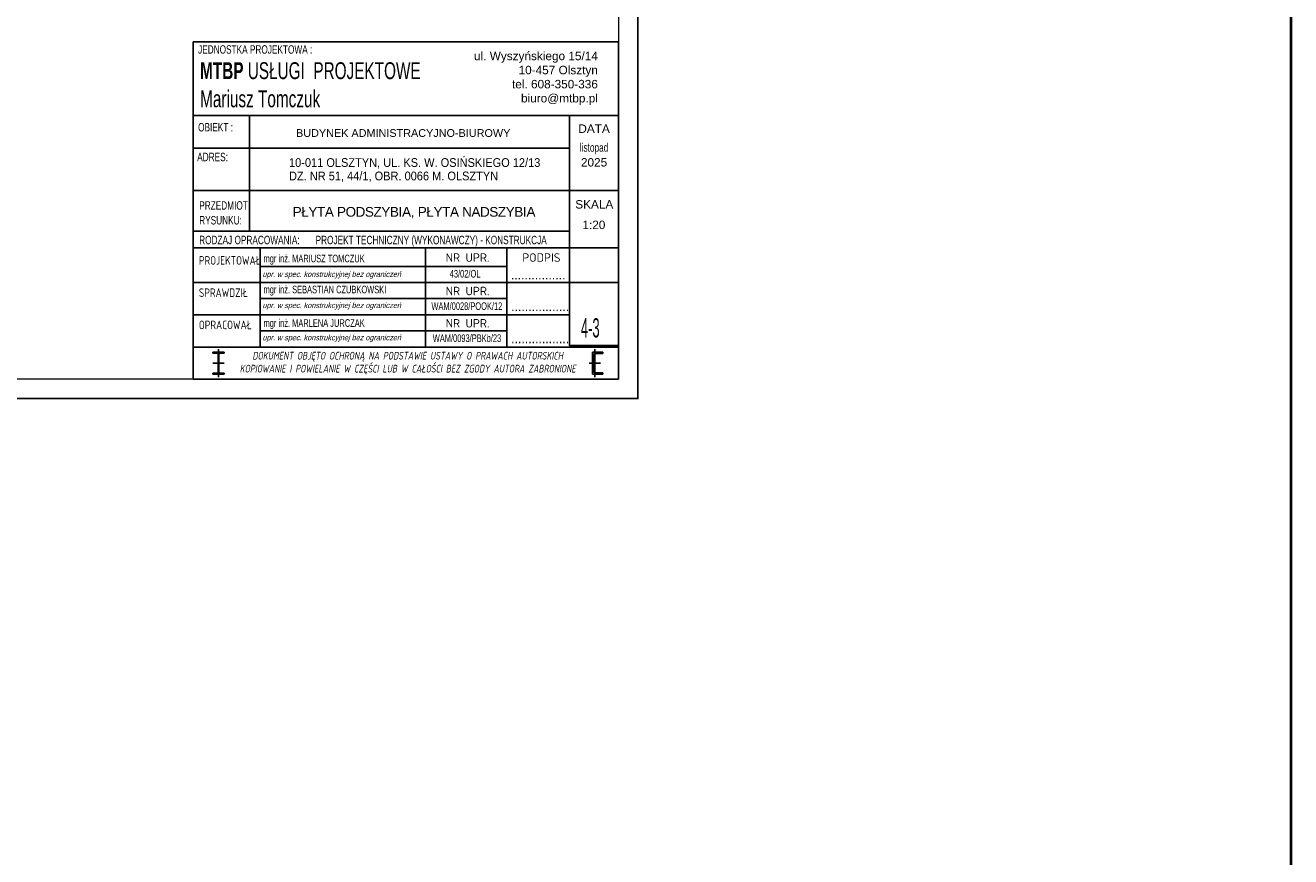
# Model space of a CAD drawing. Header units: millimetres. Extents: x 49320 to 60117, y -4209 to 20568.
# Tile 175 of 252: x 57937 to 58590, y 369 to 798. Entities that reach past the tile are written whole.
import ezdxf
from ezdxf.enums import TextEntityAlignment as Align

# ---------------------------------------------------------------- set-up
doc = ezdxf.new("R2010")
doc.units = ezdxf.units.MM
for name, color, linetype, lineweight in [('_mt_ściana konstrukcyjna', 6, 'Continuous', 40), ('_UA- tabelka_Nr_pióra__7', 7, 'Continuous', 13), ('M_Ramki do druku', 7, 'Continuous', 25), ('M_Ramki rysunków', 2, 'Continuous', 25)]:
    doc.layers.add(name, color=color, linetype=linetype, lineweight=lineweight)
for name, color, linetype in [('e-cad_wymiary', 1, 'Continuous'), ('M_Ramki znaczniki', 6, 'Continuous'), ('NR RYS', 10, 'Continuous'), ('RAMKA', 3, 'Continuous')]:
    doc.layers.add(name, color=color, linetype=linetype)
doc.styles.add('ARIAL', font='txt')
doc.styles.add('MCAD_TS', font='GENISO.SHX', dxfattribs={"width": 0.8})
doc.styles.add('tabela1', font='txt', dxfattribs={"width": 0.5})

# ---------------------------------------------------------------- blocks, each defined once
blk = doc.blocks.new('Znacznik_narozny_v2')
at = {"layer": 'M_Ramki znaczniki'}
blk.add_lwpolyline([(0, -20), (0, 0), (20, 0)], dxfattribs=at)
blk = doc.blocks.new('*U399')
at = {"layer": 'M_Ramki rysunków', "color": 0, "linetype": 'ByBlock', "lineweight": -2}
blk.add_lwpolyline([(20, 5), (20, 292), (505, 292), (505, 5)], close=True, dxfattribs=at)
at = {"layer": 'M_Ramki znaczniki', "rotation": 180}
blk.add_blockref('Znacznik_narozny_v2', (510, 0), dxfattribs=at)
at = {"layer": 'M_Ramki do druku', "style": 'MCAD_TS', "width": 0.8}
for tag, p in [('KOMENTARZ', (11.54, 30.57)), ('RYSUNEK', (15.28, 30.57)), ('DATA', (19.02, 30.57))]:
    blk.add_attdef(tag, p, '', height=2, rotation=90, dxfattribs=at)
blk = doc.blocks.new('NR')
at = {"layer": 'NR RYS', "linetype": 'Continuous'}
blk.add_lwpolyline([(-0.122, 1.626), (1.143, 1.626), (1.143, 0), (-0.122, 0)], close=True, dxfattribs=at)
at = {"layer": 'NR RYS', "style": 'tabela1', "width": 0.5}
blk.add_attdef('NR', (0.171, 0.208), '', height=0.5, dxfattribs=at)

msp = doc.modelspace()

# ---------------------------------------------------------------- linework, layer by layer
at = {"color": 0}
for p, q in [((58023.65, 615.29), (58023.65, 789.22)), ((58023.65, 789.22), (58243.05, 789.22)), ((58243.05, 751.28), (58243.05, 789.22)), ((58023.65, 751.28), (58243.05, 751.28)), ((58023.65, 751.28), (58243.05, 751.28)), ((58023.65, 751.28), (58243.05, 751.28)), ((58023.65, 751.28), (58243.05, 751.28)), ((58023.65, 751.28), (58217.76, 751.28)), ((58052.71, 751.28), (58052.71, 691.62)), ((58217.76, 751.28), (58217.76, 682.98)), ((58217.76, 751.28), (58243.05, 751.28)), ((58243.05, 690.89), (58243.05, 751.28)), ((58023.65, 734.36), (58217.76, 734.36)), ((58023.65, 712.48), (58217.76, 712.48)), ((58217.76, 712.48), (58243.05, 712.48)), ((58243.05, 710.91), (58243.05, 692.2)), ((58243.05, 707.58), (58243.05, 710.91)), ((58243.05, 705.96), (58243.05, 615.29)), ((58217.76, 691.62), (58023.65, 691.62)), ((58217.76, 691.62), (58073.91, 691.62)), ((58217.76, 691.62), (58073.91, 691.62)), ((58023.65, 682.98), (58243.05, 682.98)), ((58058.26, 631.91), (58058.26, 682.98)), ((58143.54, 631.91), (58143.54, 682.98)), ((58185.41, 682.98), (58185.41, 631.91)), ((58217.76, 649.89), (58217.76, 682.98)), ((58217.76, 649.89), (58217.76, 682.98)), ((58217.76, 682.98), (58217.76, 649.89)), ((58058.26, 673.46), (58185.32, 673.46)), ((58220.19, 665.15), (58023.65, 665.15)), ((58220.19, 665.15), (58023.65, 665.15)), ((58243.05, 615.29), (58243.05, 665.15)), ((58058.26, 656.84), (58185.32, 656.84)), ((58217.76, 648.53), (58023.65, 648.53)), ((58217.76, 648.53), (58023.65, 648.53)), ((58058.26, 640.22), (58185.32, 640.22)), ((58243.05, 631.91), (58023.65, 631.91)), ((58039.76, 629.25), (58033.87, 629.25)), ((58033.87, 629.25), (58033.87, 628.69)), ((58033.87, 628.69), (58036.06, 628.69)), ((58036.06, 628.69), (58036.17, 628.68)), ((58036.17, 628.68), (58036.28, 628.65)), ((58036.28, 628.65), (58036.38, 628.6)), ((58036.38, 628.6), (58036.46, 628.53)), ((58036.46, 628.53), (58036.53, 628.44)), ((58036.53, 628.44), (58036.58, 628.34)), ((58036.58, 628.34), (58036.62, 628.24)), ((58036.62, 628.24), (58036.63, 628.13)), ((58036.63, 628.13), (58036.63, 619.08)), ((58036.82, 630.85), (58036.82, 616.35)), ((58037.01, 628.13), (58037.02, 628.24)), ((58037.01, 628.13), (58037.01, 619.08)), ((58037.02, 628.24), (58037.05, 628.34)), ((58037.05, 628.34), (58037.1, 628.44)), ((58037.1, 628.44), (58037.17, 628.53)), ((58037.17, 628.53), (58037.26, 628.6)), ((58037.26, 628.6), (58037.35, 628.65)), ((58037.35, 628.65), (58037.46, 628.68)), ((58037.46, 628.68), (58037.57, 628.69)), ((58037.57, 628.69), (58039.76, 628.69)), ((58039.76, 628.69), (58039.76, 629.25)), ((58234.85, 629.25), (58229.61, 629.25)), ((58229.61, 629.25), (58229.61, 617.96)), ((58230.01, 627.55), (58230.03, 627.74)), ((58230.01, 619.65), (58230.01, 627.55)), ((58230.03, 627.74), (58230.09, 627.92)), ((58230.09, 627.92), (58230.18, 628.09)), ((58230.18, 628.09), (58230.3, 628.24)), ((58230.3, 628.24), (58230.44, 628.36)), ((58230.44, 628.36), (58230.61, 628.45)), ((58230.61, 628.45), (58230.79, 628.5)), ((58230.79, 628.5), (58230.98, 628.52)), ((58230.88, 630.85), (58230.88, 616.35)), ((58230.98, 628.52), (58234.85, 628.52)), ((58234.85, 628.52), (58234.85, 629.25)), ((58039.73, 623.6), (58033.9, 623.6)), ((58233.79, 623.6), (58227.96, 623.6)), ((58243.05, 615.29), (58023.65, 615.29)), ((58243.05, 615.29), (58023.65, 615.29)), ((58023.65, 615.29), (58243.05, 615.29)), ((58026.61, 615.29), (58061.92, 615.29)), ((58033.87, 618.51), (58033.87, 617.96)), ((58036.06, 618.51), (58033.87, 618.51)), ((58033.87, 617.96), (58039.76, 617.96)), ((58036.06, 618.51), (58036.17, 618.53)), ((58036.17, 618.53), (58036.28, 618.56)), ((58036.28, 618.56), (58036.38, 618.61)), ((58036.38, 618.61), (58036.46, 618.68)), ((58036.46, 618.68), (58036.53, 618.77)), ((58036.53, 618.77), (58036.58, 618.86)), ((58036.58, 618.86), (58036.62, 618.97)), ((58036.62, 618.97), (58036.63, 619.08)), ((58037.01, 619.08), (58037.02, 618.97)), ((58037.02, 618.97), (58037.05, 618.86)), ((58037.05, 618.86), (58037.1, 618.77)), ((58037.1, 618.77), (58037.17, 618.68)), ((58037.17, 618.68), (58037.26, 618.61)), ((58037.26, 618.61), (58037.35, 618.56)), ((58037.35, 618.56), (58037.46, 618.53)), ((58037.46, 618.53), (58037.57, 618.51)), ((58039.76, 618.51), (58037.57, 618.51)), ((58039.76, 617.96), (58039.76, 618.51)), ((58172.29, 615.29), (58211.67, 615.29)), ((58172.29, 615.29), (58211.67, 615.29)), ((58229.61, 617.96), (58234.85, 617.96)), ((58230.03, 619.46), (58230.01, 619.65)), ((58230.09, 619.28), (58230.03, 619.46)), ((58230.18, 619.11), (58230.09, 619.28)), ((58230.3, 618.97), (58230.18, 619.11)), ((58230.44, 618.85), (58230.3, 618.97)), ((58230.61, 618.76), (58230.44, 618.85)), ((58230.79, 618.7), (58230.61, 618.76)), ((58230.98, 618.68), (58230.79, 618.7)), ((58234.85, 618.68), (58230.98, 618.68)), ((58234.85, 617.96), (58234.85, 618.68))]:
    msp.add_line(p, q, dxfattribs=at)
msp.add_line((58217.76, 751.28), (58243.05, 751.28))
at = {"layer": '_mt_ściana konstrukcyjna', "ltscale": 0.8}
msp.add_lwpolyline([(55168.82, 1913.9), (58589.6, 1913.9), (58589.6, -2087.08), (55168.82, -2087.08)], close=True, dxfattribs=at)
at = {"layer": 'RAMKA', "linetype": 'Continuous'}
msp.add_lwpolyline([(57233.05, 605.29), (58253.05, 605.29), (58253.05, 1199.29), (57233.05, 1199.29)], close=True, dxfattribs=at)

# ---------------------------------------------------------------- block references
at = {"color": 0, "xscale": 20, "yscale": 20, "zscale": 20}
msp.add_blockref('NR', (58220.19, 632.64), dxfattribs=at).add_auto_attribs({'NR': '4-3'})
at = {"layer": 'e-cad_wymiary', "color": 0, "lineweight": 0, "ltscale": 2.844444, "xscale": 2, "yscale": 2, "zscale": 2}
msp.add_blockref('*U399', (57233.05, 605.29), dxfattribs=at)

# ---------------------------------------------------------------- texts
at = {"color": 156, "style": 'ARIAL', "width": 0.7}
for s, height, p in [('JEDNOSTKA PROJEKTOWA : ', 4.3531, (58026.24, 783.05)), ('OBIEKT : ', 4.353, (58026.24, 743)), ('ADRES: ', 4.353, (58025.78, 727.66)), ('PRZEDMIOT', 4.353, (58026.82, 702.68)), ('RYSUNKU:', 4.353, (58026.82, 695.06)), ('RODZAJ OPRACOWANIA:', 4.3531, (58026.8, 684.87))]:
    msp.add_text(s, height=height, dxfattribs=at).set_placement(p)
at = {"color": 156, "style": 'ARIAL'}
for s, p in [('DATA', (58230.41, 744.43)), ('SKALA', (58230.52, 705.43))]:
    msp.add_text(s, height=4.353, dxfattribs=at).set_placement(p, align=Align.MIDDLE)
at = {"lineweight": 15, "style": 'ARIAL', "width": 0.7}
msp.add_text('listopad', height=4.353, dxfattribs=at).set_placement((58230.41, 734.18), align=Align.MIDDLE)
at = {"lineweight": 15, "style": 'ARIAL'}
for s, p in [('2025', (58230.41, 727.08)), ('1:20', (58230.32, 694.85))]:
    msp.add_text(s, height=4.353, dxfattribs=at).set_placement(p, align=Align.MIDDLE)
at = {"color": 0, "style": 'ARIAL', "width": 0.7}
for s, height, p in [('PROJEKT TECHNICZNY (WYKONAWCZY) - KONSTRUKCJA', 4.3531, (58086.82, 684.87)), ('mgr inż. MARIUSZ TOMCZUK', 3.9341, (58059.99, 675.54)), ('mgr inż. SEBASTIAN CZUBKOWSKI', 3.9341, (58059.99, 659.57)), ('mgr inż. MARLENA JURCZAK', 3.9341, (58059.99, 642.3))]:
    msp.add_text(s, height=height, dxfattribs=at).set_placement(p)
for s, height, p in [('43/02/OL', 3.934, (58163.9, 669.74)), ('WAM/0028/POOK/12', 3.9341, (58164.81, 653.04)), ('WAM/0093/PBKb/23', 3.9341, (58164.88, 636.53))]:
    msp.add_text(s, height=height, dxfattribs=at).set_placement(p, align=Align.MIDDLE)
at = {"color": 0, "style": 'ARIAL', "oblique": 15, "width": 0.8}
for p in [(58058.39, 668), (58058.39, 651.98), (58058.39, 635.36)]:
    msp.add_text(' upr. w spec. konstrukcyjnej bez ograniczeń', height=2.8, dxfattribs=at).set_placement(p)
at = {"color": 0, "style": 'ARIAL'}
msp.add_text('................', height=4.5321, dxfattribs=at).set_placement((58187.52, 666.79))
at = {"color": 0, "lineweight": 15, "attachment_point": 5, "style": 'ARIAL'}
for s, insert, char_height, width in [('\\A1;\\pxqr;ul. Wyszyńskiego 15/14 \\P10-457 Olsztyn\\Ptel. 608-350-336\\Pbiuro@mtbp.pl', (58199.8, 770.34), 4.3531, 65.1552), ('\\pxql;{\\W0.65;\\fArial|b1|i0|c238|p34;\\C32;\\c2325447;MTBP \\fArial|b0|i0|c238|p34;USŁUGI  PROJEKTOWE\\P\\C0;Mariusz Tomczuk}', (58360.15, 766.99), 8.7062, 665.7803), ('{\\fISOCPEUR|b0|i0|c0|p34;\\Q10;\\W0.7;DOKUMENT OBJĘTO OCHRONĄ NA PODSTAWIE USTAWY O PRAWACH AUTORSKICH\\PKOPIOWANIE I POWIELANIE W CZĘŚCI LUB W CAŁOŚCI BEZ ZGODY AUTORA ZABRONIONE\\Q0; }', (58134.33, 623.59), 4, 241.1034)]:
    msp.add_mtext(s, dxfattribs=dict(at, insert=insert, char_height=char_height, width=width))
at = {"color": 0, "char_height": 4.5321, "width": 30.9592, "attachment_point": 1, "style": 'ARIAL'}
for insert in [(58187.67, 655.03), (58187.67, 638.41)]:
    msp.add_mtext('.................', dxfattribs=dict(at, insert=insert))
at = {"layer": '_UA- tabelka_Nr_pióra__7', "color": 0, "linetype": 'Continuous', "lineweight": 13, "attachment_point": 7, "line_spacing_factor": 0.918851, "style": 'ARIAL'}
for s, insert, char_height, width in [('\\A1;\\pxqc;\\PBUDYNEK ADMINISTRACYJNO-BIUROWY', (58053.37, 740.12), 4, 157.2455), ('\\A1;\\pxqc;{\\W0.9;\\P\\pq*,t0;\\fArial CE|b0|i0|c238|p34;\\H1.128205x;10-011 OLSZTYN, UL. KS. W. OSIŃSKIEGO 12/13\\PDZ. NR 51, 44/1, OBR. 0066 M. OLSZTYN}', (58073.12, 716.95), 4, 157.2455), ('\\A1;{\\fISOCPEUR|b0|i0|c238|p34;\\W0.8;PROJEKTOWAŁ}', (58026.65, 674.33), 4.4, 31.0885), ('\\A1;{\\fISOCPEUR|b0|i0|c238|p34;NR UPR.}', (58153.91, 675.8), 4.4, 23.5582), ('\\A1;{\\fISOCPEUR|b0|i0|c238|p34;PODPIS}', (58193.38, 675.8), 4.4, 23.5582), ('\\A1;{\\fISOCPEUR|b0|i0|c238|p34;\\W0.8;SPRAWDZIŁ}', (58026.65, 657.71), 4.4, 31.0885), ('\\A1;{\\fISOCPEUR|b0|i0|c238|p34;NR UPR.}', (58153.91, 658.55), 4.4, 23.5582), ('\\A1;{\\W0.8;\\fISOCPEUR|b0|i0|c238|p34;OPRACOWAŁ}', (58026.65, 641.08), 4.4, 31.0885), ('\\A1;{\\fISOCPEUR|b0|i0|c238|p34;NR UPR.}', (58153.91, 641.93), 4.4, 23.5582)]:
    msp.add_mtext(s, dxfattribs=dict(at, insert=insert, char_height=char_height, width=width))
at = {"layer": '_UA- tabelka_Nr_pióra__7', "linetype": 'Continuous', "lineweight": 13, "insert": (58137.49, 701.1), "char_height": 5, "width": 259.1101, "attachment_point": 5, "line_spacing_factor": 0.918851, "style": 'ARIAL'}
msp.add_mtext('\\A1;{\\T0.95;PŁYTA PODSZYBIA, PŁYTA NADSZYBIA}', dxfattribs=at)

doc.saveas('drawing.dxf')
